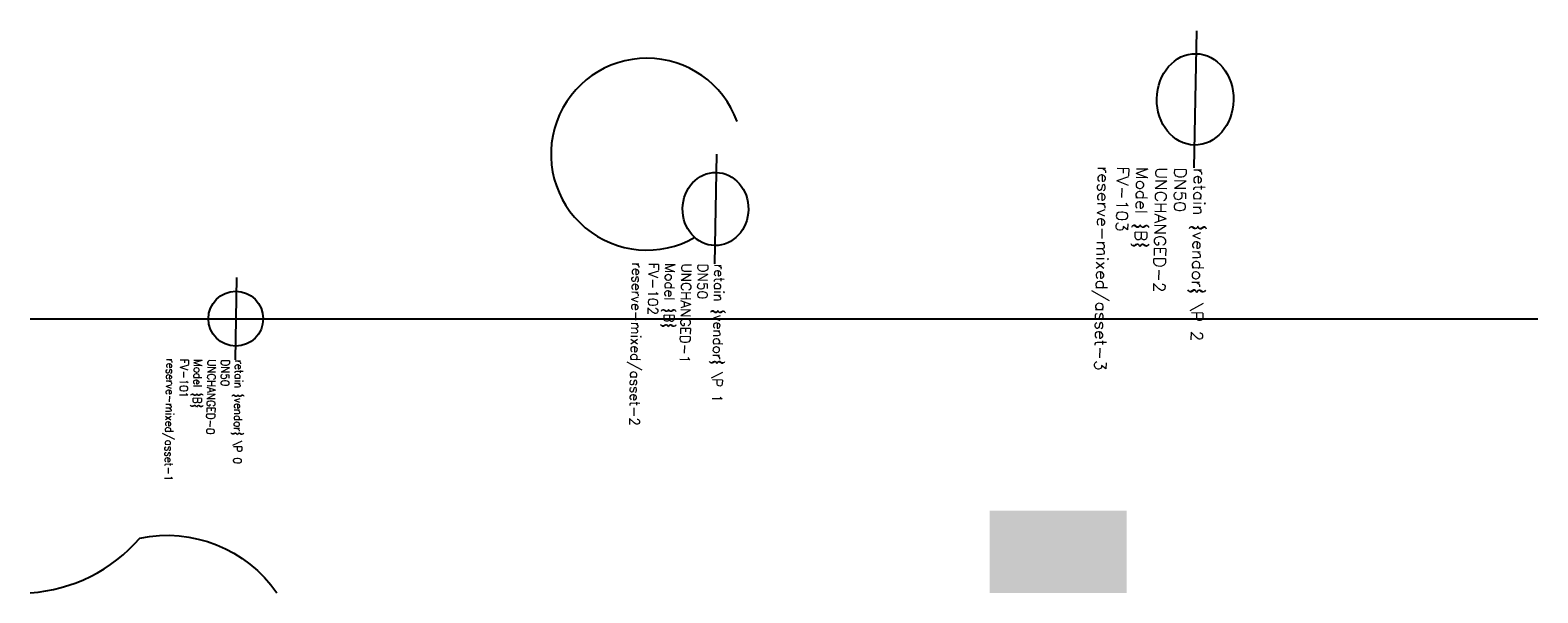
# Model space of a CAD drawing. Header units: metres. Extents: x 0 to 110, y 0 to 41.
import ezdxf

# ---------------------------------------------------------------- set-up
doc = ezdxf.new("R2010")
doc.units = ezdxf.units.M
doc.layers.add('LABEL', color=2, linetype='Continuous')
doc.layers.add('PIPE', color=3, linetype='Continuous')
doc.styles.add('textstyle3', font='Standard')
doc.styles.add('textstyle4', font='Standard', dxfattribs={"width": 1.111111})
doc.styles.add('textstyle5', font='Standard', dxfattribs={"width": 1.190476})

# ---------------------------------------------------------------- blocks, each defined once
blk = doc.blocks.new('ASSET')
blk.add_line((-3, 0), (3, 0))
blk.add_circle((0, 0), 2)
at = {"layer": 'LABEL', "style": 'textstyle3'}
for tag, p in [('VENDOR_PRIVATE', (3, 0)), ('SIZE', (3, -1)), ('SERIAL', (3, -2)), ('MODEL', (3, -3)), ('TAG', (3, -4)), ('ICT_ID', (3, -5))]:
    blk.add_attdef(tag, p, '', height=0.6, dxfattribs=at)

msp = doc.modelspace()

# ---------------------------------------------------------------- hatches: boundary and pattern name
msp.add_hatch(color=5).paths.add_polyline_path([(70, 0), (80, 0), (80, 6), (70, 6)], flags=0)

# ---------------------------------------------------------------- linework, layer by layer
msp.add_lwpolyline([(0, 0, 0.2), (8, 4, -0.3), (18, 0)], format="xyb")
msp.add_arc((45, 32), 7, 20, 300)
at = {"layer": 'PIPE'}
msp.add_line((0, 20), (110, 20), dxfattribs=at)

# ---------------------------------------------------------------- block references
ref = msp.add_blockref('ASSET', (85, 36), dxfattribs=dict(at, xscale=1.666666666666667, yscale=1.4, rotation=269))
ref.add_attrib('VENDOR_PRIVATE', 'retain {vendor} \\P 2', (84.91, 31), dxfattribs={"layer": 'LABEL', "height": 0.84, "rotation": -91, "style": 'textstyle5', "width": 1.190476})
ref.add_attrib('SIZE', 'DN50', (83.51, 31.03), dxfattribs={"layer": 'LABEL', "height": 0.84, "rotation": -91, "style": 'textstyle5', "width": 1.190476})
ref.add_attrib('SERIAL', 'UNCHANGED-2', (82.11, 31.05), dxfattribs={"layer": 'LABEL', "height": 0.84, "rotation": -91, "style": 'textstyle5', "width": 1.190476})
ref.add_attrib('MODEL', 'Model {B}', (80.71, 31.07), dxfattribs={"layer": '0', "height": 0.84, "rotation": -91, "style": 'textstyle5', "width": 1.190476})
ref.add_attrib('TAG', 'FV-103', (79.31, 31.1), dxfattribs={"layer": 'LABEL', "height": 0.84, "rotation": -91, "style": 'textstyle5', "width": 1.190476})
ref.add_attrib('ICT_ID', 'reserve-mixed/asset-3', (77.91, 31.12), dxfattribs={"layer": 'LABEL', "height": 0.84, "rotation": -91, "style": 'textstyle5', "width": 1.190476})
ref = msp.add_blockref('ASSET', (50, 28), dxfattribs=dict(at, xscale=1.333333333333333, yscale=1.2, rotation=269))
ref.add_attrib('VENDOR_PRIVATE', 'retain {vendor} \\P 1', (49.93, 24), dxfattribs={"layer": 'LABEL', "height": 0.72, "rotation": -91, "style": 'textstyle4', "width": 1.111111})
ref.add_attrib('SIZE', 'DN50', (48.73, 24.02), dxfattribs={"layer": 'LABEL', "height": 0.72, "rotation": -91, "style": 'textstyle4', "width": 1.111111})
ref.add_attrib('SERIAL', 'UNCHANGED-1', (47.53, 24.04), dxfattribs={"layer": 'LABEL', "height": 0.72, "rotation": -91, "style": 'textstyle4', "width": 1.111111})
ref.add_attrib('MODEL', 'Model {B}', (46.33, 24.06), dxfattribs={"layer": '0', "height": 0.72, "rotation": -91, "style": 'textstyle4', "width": 1.111111})
ref.add_attrib('TAG', 'FV-102', (45.13, 24.08), dxfattribs={"layer": 'LABEL', "height": 0.72, "rotation": -91, "style": 'textstyle4', "width": 1.111111})
ref.add_attrib('ICT_ID', 'reserve-mixed/asset-2', (43.93, 24.11), dxfattribs={"layer": 'LABEL', "height": 0.72, "rotation": -91, "style": 'textstyle4', "width": 1.111111})
ref = msp.add_blockref('ASSET', (15, 20), dxfattribs=dict(at, rotation=269))
ref.add_attrib('VENDOR_PRIVATE', 'retain {vendor} \\P 0', (14.95, 17), dxfattribs={"layer": 'LABEL', "height": 0.6, "rotation": -91, "style": 'textstyle3'})
ref.add_attrib('SIZE', 'DN50', (13.95, 17.02), dxfattribs={"layer": 'LABEL', "height": 0.6, "rotation": -91, "style": 'textstyle3'})
ref.add_attrib('SERIAL', 'UNCHANGED-0', (12.95, 17.04), dxfattribs={"layer": 'LABEL', "height": 0.6, "rotation": -91, "style": 'textstyle3'})
ref.add_attrib('MODEL', 'Model {B}', (11.95, 17.05), dxfattribs={"layer": '0', "height": 0.6, "rotation": -91, "style": 'textstyle3'})
ref.add_attrib('TAG', 'FV-101', (10.95, 17.07), dxfattribs={"layer": 'LABEL', "height": 0.6, "rotation": -91, "style": 'textstyle3'})
ref.add_attrib('ICT_ID', 'reserve-mixed/asset-1', (9.95, 17.09), dxfattribs={"layer": 'LABEL', "height": 0.6, "rotation": -91, "style": 'textstyle3'})

doc.saveas('drawing.dxf')
